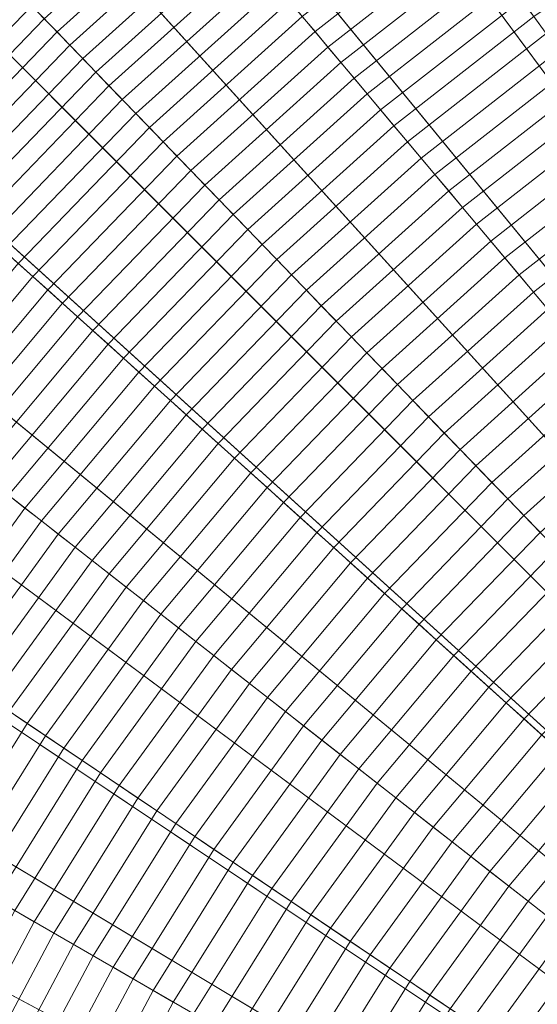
# Model space of a CAD drawing. Header units: centimetres. Extents: x -21.9 to 23.1, y -23 to 22.
# Tile 128 of 192: x -10.9 to -8, y 5.6 to 11.3. Entities that reach past the tile are written whole.
import ezdxf

# ---------------------------------------------------------------- set-up
doc = ezdxf.new("R2010")
doc.units = ezdxf.units.CM
doc.header["$LTSCALE"] = 2.54
doc.layers.add('Lucido design-1', color=7, linetype='Continuous')

# ---------------------------------------------------------------- blocks, each defined once
blk = doc.blocks.new('Gruppo-2-1')
at = {"color": 5, "linetype": 'Continuous', "lineweight": 9}
for points in [[(-2.8374, 8.8869, -949.2271), (-3.4846, 8.6255, -949.2271), (-8.4073, 19.6821, -949.2271), (-6.9769, 20.26, -949.2271)], [(-7.8704, 19.8978, -949.2271), (-8.8616, 19.4585, -949.2271), (-3.6786, 8.4998, -949.2271), (-3.2313, 8.698, -949.2271)], [(-3.4846, 8.6255, -949.2271), (-4.112, 8.3195, -949.2271), (-9.794, 19.0058, -949.2271), (-8.4073, 19.6821, -949.2271)], [(-3.2313, 8.698, -1010.9271), (-3.6786, 8.4998, -1010.9271), (-8.6911, 19.098, -1010.9271), (-7.7178, 19.5293, -1010.9271)], [(-8.8616, 19.4585, -949.2271), (-9.8302, 18.9714, -949.2271), (-4.1156, 8.28, -949.2271), (-3.6786, 8.4998, -949.2271)], [(-3.6786, 8.4998, -1010.9271), (-4.1156, 8.28, -1010.9271), (-9.6422, 18.6196, -1010.9271), (-8.6911, 19.098, -1010.9271)], [(-4.112, 8.3195, -949.2271), (-4.7164, 7.9705, -949.2271), (-11.13, 18.2344, -949.2271), (-9.794, 19.0058, -949.2271)], [(-9.8302, 18.9714, -949.2271), (-10.7737, 18.4371, -949.2271), (-4.5413, 8.039, -949.2271), (-4.1156, 8.28, -949.2271)], [(-4.1156, 8.28, -1010.9271), (-4.5413, 8.039, -1010.9271), (-10.5687, 18.095, -1010.9271), (-9.6422, 18.6196, -1010.9271)], [(-10.7737, 18.4371, -949.2271), (-11.6895, 17.8567, -949.2271), (-4.9545, 7.7771, -949.2271), (-4.5413, 8.039, -949.2271)], [(-4.7164, 7.9705, -949.2271), (-5.2951, 7.5802, -949.2271), (-12.409, 17.3717, -949.2271), (-11.13, 18.2344, -949.2271)], [(-4.5413, 8.039, -1010.9271), (-4.9545, 7.7771, -1010.9271), (-11.4679, 17.5251, -1010.9271), (-10.5687, 18.095, -1010.9271)], [(-11.6895, 17.8567, -949.2271), (-12.5758, 17.2322, -949.2271), (-5.3544, 7.4953, -949.2271), (-4.9545, 7.7771, -949.2271)], [(-4.9545, 7.7771, -1010.9271), (-5.3544, 7.4953, -1010.9271), (-12.3382, 16.9119, -1010.9271), (-11.4679, 17.5251, -1010.9271)], [(-5.2951, 7.5802, -949.2271), (-5.8451, 7.1504, -949.2271), (-13.6248, 16.4219, -949.2271), (-12.409, 17.3717, -949.2271)], [(-12.5758, 17.2322, -949.2271), (-13.4305, 16.5652, -949.2271), (-5.74, 7.1944, -949.2271), (-5.3544, 7.4953, -949.2271)], [(-5.3544, 7.4953, -1010.9271), (-5.74, 7.1944, -1010.9271), (-13.1775, 16.257, -1010.9271), (-12.3382, 16.9119, -1010.9271)], [(-13.4305, 16.5652, -949.2271), (-14.2517, 15.8573, -949.2271), (-6.1105, 6.8749, -949.2271), (-5.74, 7.1944, -949.2271)], [(-5.8451, 7.1504, -949.2271), (-6.3638, 6.6834, -949.2271), (-14.7713, 15.3895, -949.2271), (-13.6248, 16.4219, -949.2271)], [(-5.74, 7.1944, -1010.9271), (-6.1105, 6.8749, -1010.9271), (-13.9838, 15.5618, -1010.9271), (-13.1775, 16.257, -1010.9271)], [(-14.2517, 15.8573, -949.2271), (-15.0373, 15.11, -949.2271), (-6.465, 6.5378, -949.2271), (-6.1105, 6.8749, -949.2271)], [(-6.1105, 6.8749, -1010.9271), (-6.465, 6.5378, -1010.9271), (-14.7553, 14.828, -1010.9271), (-13.9838, 15.5618, -1010.9271)], [(-6.3638, 6.6834, -949.2271), (-6.8487, 6.1813, -949.2271), (-15.8429, 14.2798, -949.2271), (-14.7713, 15.3895, -949.2271)], [(-15.0373, 15.11, -949.2271), (-15.7845, 14.3244, -949.2271), (-6.8022, 6.1833, -949.2271), (-6.465, 6.5378, -949.2271)], [(-6.465, 6.5378, -1010.9271), (-6.8022, 6.1833, -1010.9271), (-15.489, 14.0566, -1010.9271), (-14.7553, 14.828, -1010.9271)], [(-15.7845, 14.3244, -949.2271), (-16.4925, 13.5033, -949.2271), (-7.1216, 5.8128, -949.2271), (-6.8022, 6.1833, -949.2271)], [(-6.8487, 6.1813, -949.2271), (-7.2973, 5.6466, -949.2271), (-16.8346, 13.098, -949.2271), (-15.8429, 14.2798, -949.2271)], [(-6.8022, 6.1833, -1010.9271), (-7.1216, 5.8128, -1010.9271), (-16.1842, 13.2503, -1010.9271), (-15.489, 14.0566, -1010.9271)], [(-16.4925, 13.5033, -949.2271), (-17.1595, 12.6485, -949.2271), (-7.4226, 5.4271, -949.2271), (-7.1216, 5.8128, -949.2271)], [(-7.1216, 5.8128, -1010.9271), (-7.4226, 5.4271, -1010.9271), (-16.8391, 12.411, -1010.9271), (-16.1842, 13.2503, -1010.9271)], [(-7.2973, 5.6466, -949.2271), (-7.7076, 5.0819, -949.2271), (-17.7414, 11.8498, -949.2271), (-16.8346, 13.098, -949.2271)], [(-17.1595, 12.6485, -949.2271), (-17.7839, 11.7622, -949.2271), (-7.7043, 5.0272, -949.2271), (-7.4226, 5.4271, -949.2271)], [(-7.4226, 5.4271, -1010.9271), (-7.7043, 5.0272, -1010.9271), (-17.4523, 11.5407, -1010.9271), (-16.8391, 12.411, -1010.9271)], [(-9.9414, 12.0322, -932.2283), (-10.7907, 11.2675, -932.2283), (-10.718, 11.1923, -932.3287), (-9.8742, 11.9521, -932.3287)], [(-9.8742, 11.9521, -932.3287), (-10.718, 11.1923, -932.3287), (-10.6446, 11.1163, -932.428), (-9.8062, 11.8711, -932.428)], [(-8.4648, 11.9429, -933.0893), (-9.3114, 11.2814, -933.0893), (-9.2381, 11.194, -933.1788), (-8.3977, 11.8506, -933.1788)], [(-9.8062, 11.8711, -932.428), (-10.6446, 11.1163, -932.428), (-10.5704, 11.0394, -932.5261), (-9.7376, 11.7893, -932.5261)], [(-7.7076, 5.0819, -949.2271), (-8.0775, 4.49, -949.2271), (-18.559, 10.5415, -949.2271), (-17.7414, 11.8498, -949.2271)], [(-8.3977, 11.8506, -933.1788), (-9.2381, 11.194, -933.1788), (-9.1641, 11.1059, -933.2671), (-8.3301, 11.7575, -933.2671)], [(-7.1402, 11.8494, -933.689), (-7.9836, 11.2805, -933.689), (-7.9126, 11.1829, -933.7694), (-7.0763, 11.747, -933.7694)], [(-17.7839, 11.7622, -949.2271), (-18.3644, 10.8465, -949.2271), (-7.9662, 4.614, -949.2271), (-7.7043, 5.0272, -949.2271)], [(-9.7376, 11.7893, -932.5261), (-10.5704, 11.0394, -932.5261), (-10.4955, 10.9618, -932.623), (-9.6682, 11.7067, -932.623)], [(-8.3301, 11.7575, -933.2671), (-9.1641, 11.1059, -933.2671), (-9.0895, 11.017, -933.3541), (-8.2619, 11.6636, -933.3541)], [(-9.6682, 11.7067, -932.623), (-10.4955, 10.9618, -932.623), (-10.4198, 10.8835, -932.7187), (-9.5982, 11.6232, -932.7187)], [(-8.2619, 11.6636, -933.3541), (-9.0895, 11.017, -933.3541), (-9.0143, 10.9274, -933.4398), (-8.1931, 11.569, -933.4398)], [(-9.5982, 11.6232, -932.7187), (-10.4198, 10.8835, -932.7187), (-10.3434, 10.8043, -932.8132), (-9.5275, 11.5389, -932.8132)], [(-7.7043, 5.0272, -1010.9271), (-7.9662, 4.614, -1010.9271), (-18.0223, 10.6414, -1010.9271), (-17.4523, 11.5407, -1010.9271)], [(-9.5275, 11.5389, -932.8132), (-10.3434, 10.8043, -932.8132), (-10.2662, 10.7245, -932.9065), (-9.4561, 11.4539, -932.9065)], [(-8.1931, 11.569, -933.4398), (-9.0143, 10.9274, -933.4398), (-8.9385, 10.8371, -933.5242), (-8.1238, 11.4736, -933.5242)], [(-8.1238, 11.4736, -933.5242), (-8.9385, 10.8371, -933.5242), (-8.8621, 10.746, -933.6073), (-8.054, 11.3774, -933.6073)], [(-10.9336, 11.4155, -932.0238), (-11.7374, 10.5831, -932.0238), (-11.6613, 10.5146, -932.1265), (-10.8625, 11.3419, -932.1265)], [(-9.4561, 11.4539, -932.9065), (-10.2662, 10.7245, -932.9065), (-10.1884, 10.6439, -932.9985), (-9.3841, 11.368, -932.9985)], [(-9.3841, 11.368, -932.9985), (-10.1884, 10.6439, -932.9985), (-10.1098, 10.5625, -933.0893), (-9.3114, 11.2814, -933.0893)], [(-8.054, 11.3774, -933.6073), (-8.8621, 10.746, -933.6073), (-8.7852, 10.6543, -933.689), (-7.9836, 11.2805, -933.689)], [(-10.8625, 11.3419, -932.1265), (-11.6613, 10.5146, -932.1265), (-11.5845, 10.4455, -932.2283), (-10.7907, 11.2675, -932.2283)], [(-10.7907, 11.2675, -932.2283), (-11.5845, 10.4455, -932.2283), (-11.5068, 10.3755, -932.3287), (-10.718, 11.1923, -932.3287)], [(-9.3114, 11.2814, -933.0893), (-10.1098, 10.5625, -933.0893), (-10.0306, 10.4805, -933.1788), (-9.2381, 11.194, -933.1788)], [(-7.9836, 11.2805, -933.689), (-8.7852, 10.6543, -933.689), (-8.7076, 10.5618, -933.7694), (-7.9126, 11.1829, -933.7694)], [(-10.718, 11.1923, -932.3287), (-11.5068, 10.3755, -932.3287), (-11.4282, 10.3048, -932.428), (-10.6446, 11.1163, -932.428)], [(-9.2381, 11.194, -933.1788), (-10.0306, 10.4805, -933.1788), (-9.9507, 10.3977, -933.2671), (-9.1641, 11.1059, -933.2671)], [(-7.9126, 11.1829, -933.7694), (-8.7076, 10.5618, -933.7694), (-8.6295, 10.4687, -933.8485), (-7.8412, 11.0846, -933.8485)], [(-10.6446, 11.1163, -932.428), (-11.4282, 10.3048, -932.428), (-11.3489, 10.2333, -932.5261), (-10.5704, 11.0394, -932.5261)], [(-9.1641, 11.1059, -933.2671), (-9.9507, 10.3977, -933.2671), (-9.8701, 10.3142, -933.3541), (-9.0895, 11.017, -933.3541)], [(-7.8412, 11.0846, -933.8485), (-8.6295, 10.4687, -933.8485), (-8.5508, 10.3749, -933.9263), (-7.7692, 10.9855, -933.9263)], [(-10.5704, 11.0394, -932.5261), (-11.3489, 10.2333, -932.5261), (-11.2687, 10.1611, -932.623), (-10.4955, 10.9618, -932.623)], [(-9.0895, 11.017, -933.3541), (-9.8701, 10.3142, -933.3541), (-9.7888, 10.2301, -933.4398), (-9.0143, 10.9274, -933.4398)], [(-10.4955, 10.9618, -932.623), (-11.2687, 10.1611, -932.623), (-11.1877, 10.0882, -932.7187), (-10.4198, 10.8835, -932.7187)], [(-7.7692, 10.9855, -933.9263), (-8.5508, 10.3749, -933.9263), (-8.4715, 10.2805, -934.0026), (-7.6968, 10.8858, -934.0026)], [(-9.0143, 10.9274, -933.4398), (-9.7888, 10.2301, -933.4398), (-9.7069, 10.1452, -933.5242), (-8.9385, 10.8371, -933.5242)], [(-18.3644, 10.8465, -949.2271), (-18.8986, 9.903, -949.2271), (-8.2072, 4.1884, -949.2271), (-7.9662, 4.614, -949.2271)], [(-10.4198, 10.8835, -932.7187), (-11.1877, 10.0882, -932.7187), (-11.106, 10.0146, -932.8132), (-10.3434, 10.8043, -932.8132)], [(-7.6968, 10.8858, -934.0026), (-8.4715, 10.2805, -934.0026), (-8.3918, 10.1854, -934.0776), (-7.6238, 10.7854, -934.0776)], [(-10.3434, 10.8043, -932.8132), (-11.106, 10.0146, -932.8132), (-11.0235, 9.9403, -932.9065), (-10.2662, 10.7245, -932.9065)], [(-8.9385, 10.8371, -933.5242), (-9.7069, 10.1452, -933.5242), (-9.6243, 10.0597, -933.6073), (-8.8621, 10.746, -933.6073)], [(-7.6238, 10.7854, -934.0776), (-8.3918, 10.1854, -934.0776), (-8.3114, 10.0897, -934.1512), (-7.5504, 10.6843, -934.1512)], [(-8.8621, 10.746, -933.6073), (-9.6243, 10.0597, -933.6073), (-9.5411, 9.9736, -933.689), (-8.7852, 10.6543, -933.689)], [(-10.2662, 10.7245, -932.9065), (-11.0235, 9.9403, -932.9065), (-10.9402, 9.8653, -932.9985), (-10.1884, 10.6439, -932.9985)], [(-7.5504, 10.6843, -934.1512), (-8.3114, 10.0897, -934.1512), (-8.2306, 9.9934, -934.2235), (-7.4765, 10.5826, -934.2235)], [(-7.9662, 4.614, -1010.9271), (-8.2072, 4.1884, -1010.9271), (-18.5469, 9.715, -1010.9271), (-18.0223, 10.6414, -1010.9271)], [(-10.1884, 10.6439, -932.9985), (-10.9402, 9.8653, -932.9985), (-10.8562, 9.7897, -933.0893), (-10.1098, 10.5625, -933.0893)], [(-8.7852, 10.6543, -933.689), (-9.5411, 9.9736, -933.689), (-9.4573, 9.8868, -933.7694), (-8.7076, 10.5618, -933.7694)], [(-10.1098, 10.5625, -933.0893), (-10.8562, 9.7897, -933.0893), (-10.7714, 9.7133, -933.1788), (-10.0306, 10.4805, -933.1788)], [(-8.7076, 10.5618, -933.7694), (-9.4573, 9.8868, -933.7694), (-9.3729, 9.7993, -933.8485), (-8.6295, 10.4687, -933.8485)], [(-7.4765, 10.5826, -934.2235), (-8.2306, 9.9934, -934.2235), (-8.1493, 9.8964, -934.2943), (-7.4021, 10.4802, -934.2943)], [(-8.0775, 4.49, -949.2271), (-8.4052, 3.8737, -949.2271), (-19.2833, 9.1793, -949.2271), (-18.559, 10.5415, -949.2271)], [(-10.0306, 10.4805, -933.1788), (-10.7714, 9.7133, -933.1788), (-10.6859, 9.6363, -933.2671), (-9.9507, 10.3977, -933.2671)], [(-8.6295, 10.4687, -933.8485), (-9.3729, 9.7993, -933.8485), (-9.2878, 9.7113, -933.9263), (-8.5508, 10.3749, -933.9263)], [(-7.4021, 10.4802, -934.2943), (-8.1493, 9.8964, -934.2943), (-8.0674, 9.7989, -934.3637), (-7.3273, 10.3772, -934.3637)], [(-9.9507, 10.3977, -933.2671), (-10.6859, 9.6363, -933.2671), (-10.5997, 9.5587, -933.3541), (-9.8701, 10.3142, -933.3541)], [(-8.5508, 10.3749, -933.9263), (-9.2878, 9.7113, -933.9263), (-9.2022, 9.6226, -934.0026), (-8.4715, 10.2805, -934.0026)], [(-7.3273, 10.3772, -934.3637), (-8.0674, 9.7989, -934.3637), (-7.9851, 9.7008, -934.4318), (-7.252, 10.2736, -934.4318)], [(-9.8701, 10.3142, -933.3541), (-10.5997, 9.5587, -933.3541), (-10.5127, 9.4804, -933.4398), (-9.7888, 10.2301, -933.4398)], [(-8.4715, 10.2805, -934.0026), (-9.2022, 9.6226, -934.0026), (-9.116, 9.5333, -934.0776), (-8.3918, 10.1854, -934.0776)], [(-9.7888, 10.2301, -933.4398), (-10.5127, 9.4804, -933.4398), (-10.4251, 9.4015, -933.5242), (-9.7069, 10.1452, -933.5242)], [(-7.252, 10.2736, -934.4318), (-7.9851, 9.7008, -934.4318), (-7.9023, 9.6021, -934.4984), (-7.1763, 10.1694, -934.4984)], [(-8.3918, 10.1854, -934.0776), (-9.116, 9.5333, -934.0776), (-9.0292, 9.4435, -934.1512), (-8.3114, 10.0897, -934.1512)], [(-9.7069, 10.1452, -933.5242), (-10.4251, 9.4015, -933.5242), (-10.3368, 9.322, -933.6073), (-9.6243, 10.0597, -933.6073)], [(-9.6243, 10.0597, -933.6073), (-10.3368, 9.322, -933.6073), (-10.2478, 9.2418, -933.689), (-9.5411, 9.9736, -933.689)], [(-8.3114, 10.0897, -934.1512), (-9.0292, 9.4435, -934.1512), (-8.9418, 9.353, -934.2235), (-8.2306, 9.9934, -934.2235)], [(-8.2306, 9.9934, -934.2235), (-8.9418, 9.353, -934.2235), (-8.8539, 9.262, -934.2943), (-8.1493, 9.8964, -934.2943)], [(-9.5411, 9.9736, -933.689), (-10.2478, 9.2418, -933.689), (-10.1581, 9.1611, -933.7694), (-9.4573, 9.8868, -933.7694)], [(-18.8986, 9.903, -949.2271), (-19.3858, 8.9344, -949.2271), (-8.4271, 3.7513, -949.2271), (-8.2072, 4.1884, -949.2271)], [(-9.4573, 9.8868, -933.7694), (-10.1581, 9.1611, -933.7694), (-10.0677, 9.0798, -933.8485), (-9.3729, 9.7993, -933.8485)], [(-8.1493, 9.8964, -934.2943), (-8.8539, 9.262, -934.2943), (-8.7655, 9.1704, -934.3637), (-8.0674, 9.7989, -934.3637)], [(-10.9402, 9.8653, -932.9985), (-11.6359, 9.0363, -932.9985), (-11.5468, 8.9666, -933.0893), (-10.8562, 9.7897, -933.0893)], [(-10.8562, 9.7897, -933.0893), (-11.5468, 8.9666, -933.0893), (-11.4569, 8.8964, -933.1788), (-10.7714, 9.7133, -933.1788)], [(-9.3729, 9.7993, -933.8485), (-10.0677, 9.0798, -933.8485), (-9.9768, 8.9978, -933.9263), (-9.2878, 9.7113, -933.9263)], [(-8.0674, 9.7989, -934.3637), (-8.7655, 9.1704, -934.3637), (-8.6765, 9.0783, -934.4318), (-7.9851, 9.7008, -934.4318)], [(-8.2072, 4.1884, -1010.9271), (-8.4271, 3.7513, -1010.9271), (-19.0252, 8.7639, -1010.9271), (-18.5469, 9.715, -1010.9271)], [(-10.7714, 9.7133, -933.1788), (-11.4569, 8.8964, -933.1788), (-11.3662, 8.8256, -933.2671), (-10.6859, 9.6363, -933.2671)], [(-9.2878, 9.7113, -933.9263), (-9.9768, 8.9978, -933.9263), (-9.8852, 8.9154, -934.0026), (-9.2022, 9.6226, -934.0026)], [(-7.9851, 9.7008, -934.4318), (-8.6765, 9.0783, -934.4318), (-8.587, 8.9856, -934.4984), (-7.9023, 9.6021, -934.4984)], [(-10.6859, 9.6363, -933.2671), (-11.3662, 8.8256, -933.2671), (-11.2748, 8.7541, -933.3541), (-10.5997, 9.5587, -933.3541)], [(-9.2022, 9.6226, -934.0026), (-9.8852, 8.9154, -934.0026), (-9.7929, 8.8323, -934.0776), (-9.116, 9.5333, -934.0776)], [(-7.9023, 9.6021, -934.4984), (-8.587, 8.9856, -934.4984), (-8.497, 8.8924, -934.5635), (-7.819, 9.5029, -934.5635)], [(-10.5997, 9.5587, -933.3541), (-11.2748, 8.7541, -933.3541), (-11.1826, 8.6821, -933.4398), (-10.5127, 9.4804, -933.4398)], [(-9.116, 9.5333, -934.0776), (-9.7929, 8.8323, -934.0776), (-9.7001, 8.7487, -934.1512), (-9.0292, 9.4435, -934.1512)], [(-7.819, 9.5029, -934.5635), (-8.497, 8.8924, -934.5635), (-8.4066, 8.7987, -934.6272), (-7.7353, 9.4031, -934.6272)], [(-10.5127, 9.4804, -933.4398), (-11.1826, 8.6821, -933.4398), (-11.0897, 8.6095, -933.5242), (-10.4251, 9.4015, -933.5242)], [(-9.0292, 9.4435, -934.1512), (-9.7001, 8.7487, -934.1512), (-9.6066, 8.6646, -934.2235), (-8.9418, 9.353, -934.2235)], [(-10.4251, 9.4015, -933.5242), (-11.0897, 8.6095, -933.5242), (-10.996, 8.5363, -933.6073), (-10.3368, 9.322, -933.6073)], [(-7.7353, 9.4031, -934.6272), (-8.4066, 8.7987, -934.6272), (-8.3156, 8.7045, -934.6895), (-7.6511, 9.3028, -934.6895)], [(-10.3368, 9.322, -933.6073), (-10.996, 8.5363, -933.6073), (-10.9016, 8.4626, -933.689), (-10.2478, 9.2418, -933.689)], [(-8.9418, 9.353, -934.2235), (-9.6066, 8.6646, -934.2235), (-9.5126, 8.5799, -934.2943), (-8.8539, 9.262, -934.2943)], [(-8.8539, 9.262, -934.2943), (-9.5126, 8.5799, -934.2943), (-9.418, 8.4947, -934.3637), (-8.7655, 9.1704, -934.3637)], [(-7.6511, 9.3028, -934.6895), (-8.3156, 8.7045, -934.6895), (-8.2241, 8.6098, -934.7503), (-7.5665, 9.2019, -934.7503)], [(-10.2478, 9.2418, -933.689), (-10.9016, 8.4626, -933.689), (-10.8065, 8.3883, -933.7694), (-10.1581, 9.1611, -933.7694)], [(-8.4052, 3.8737, -949.2271), (-8.6891, 3.2361, -949.2271), (-19.9108, 7.7699, -949.2271), (-19.2833, 9.1793, -949.2271)], [(-10.1581, 9.1611, -933.7694), (-10.8065, 8.3883, -933.7694), (-10.7108, 8.3135, -933.8485), (-10.0677, 9.0798, -933.8485)], [(-8.7655, 9.1704, -934.3637), (-9.418, 8.4947, -934.3637), (-9.3228, 8.409, -934.4318), (-8.6765, 9.0783, -934.4318)], [(-7.5665, 9.2019, -934.7503), (-8.2241, 8.6098, -934.7503), (-8.1322, 8.5146, -934.8097), (-7.4815, 9.1006, -934.8097)], [(-7.4815, 9.1006, -934.8097), (-8.1322, 8.5146, -934.8097), (-8.0399, 8.419, -934.8676), (-7.396, 8.9987, -934.8676)], [(-10.0677, 9.0798, -933.8485), (-10.7108, 8.3135, -933.8485), (-10.6143, 8.2381, -933.9263), (-9.9768, 8.9978, -933.9263)], [(-8.6765, 9.0783, -934.4318), (-9.3228, 8.409, -934.4318), (-9.2271, 8.3228, -934.4984), (-8.587, 8.9856, -934.4984)], [(-9.9768, 8.9978, -933.9263), (-10.6143, 8.2381, -933.9263), (-10.5171, 8.1622, -934.0026), (-9.8852, 8.9154, -934.0026)], [(-8.587, 8.9856, -934.4984), (-9.2271, 8.3228, -934.4984), (-9.1308, 8.2361, -934.5635), (-8.497, 8.8924, -934.5635)], [(-7.396, 8.9987, -934.8676), (-8.0399, 8.419, -934.8676), (-7.9471, 8.3229, -934.924), (-7.3101, 8.8964, -934.924)], [(-19.3858, 8.9344, -949.2271), (-19.825, 7.9432, -949.2271), (-8.6252, 3.3041, -949.2271), (-8.4271, 3.7513, -949.2271)], [(-9.8852, 8.9154, -934.0026), (-10.5171, 8.1622, -934.0026), (-10.4193, 8.0858, -934.0776), (-9.7929, 8.8323, -934.0776)], [(-8.497, 8.8924, -934.5635), (-9.1308, 8.2361, -934.5635), (-9.034, 8.149, -934.6272), (-8.4066, 8.7987, -934.6272)], [(-9.7929, 8.8323, -934.0776), (-10.4193, 8.0858, -934.0776), (-10.3209, 8.0089, -934.1512), (-9.7001, 8.7487, -934.1512)], [(-8.4271, 3.7513, -1010.9271), (-8.6252, 3.3041, -1010.9271), (-19.4566, 7.7906, -1010.9271), (-19.0252, 8.7639, -1010.9271)], [(-8.4066, 8.7987, -934.6272), (-9.034, 8.149, -934.6272), (-8.9367, 8.0613, -934.6895), (-8.3156, 8.7045, -934.6895)], [(-9.7001, 8.7487, -934.1512), (-10.3209, 8.0089, -934.1512), (-10.2218, 7.9314, -934.2235), (-9.6066, 8.6646, -934.2235)], [(-8.3156, 8.7045, -934.6895), (-8.9367, 8.0613, -934.6895), (-8.8388, 7.9732, -934.7503), (-8.2241, 8.6098, -934.7503)], [(-9.6066, 8.6646, -934.2235), (-10.2218, 7.9314, -934.2235), (-10.1221, 7.8535, -934.2943), (-9.5126, 8.5799, -934.2943)], [(-8.2241, 8.6098, -934.7503), (-8.8388, 7.9732, -934.7503), (-8.7405, 7.8847, -934.8097), (-8.1322, 8.5146, -934.8097)], [(-10.996, 8.5363, -933.6073), (-11.5988, 7.7066, -933.6073), (-11.4995, 7.6396, -933.689), (-10.9016, 8.4626, -933.689)], [(-9.5126, 8.5799, -934.2943), (-10.1221, 7.8535, -934.2943), (-10.0218, 7.7752, -934.3637), (-9.418, 8.4947, -934.3637)], [(-9.418, 8.4947, -934.3637), (-10.0218, 7.7752, -934.3637), (-9.9208, 7.6963, -934.4318), (-9.3228, 8.409, -934.4318)], [(-8.1322, 8.5146, -934.8097), (-8.7405, 7.8847, -934.8097), (-8.6417, 7.7957, -934.8676), (-8.0399, 8.419, -934.8676)], [(-10.9016, 8.4626, -933.689), (-11.4995, 7.6396, -933.689), (-11.3995, 7.5721, -933.7694), (-10.8065, 8.3883, -933.7694)], [(-8.0399, 8.419, -934.8676), (-8.6417, 7.7957, -934.8676), (-8.5424, 7.7064, -934.924), (-7.9471, 8.3229, -934.924)], [(-10.8065, 8.3883, -933.7694), (-11.3995, 7.5721, -933.7694), (-11.2987, 7.5042, -933.8485), (-10.7108, 8.3135, -933.8485)], [(-9.3228, 8.409, -934.4318), (-9.9208, 7.6963, -934.4318), (-9.8193, 7.617, -934.4984), (-9.2271, 8.3228, -934.4984)], [(-10.7108, 8.3135, -933.8485), (-11.2987, 7.5042, -933.8485), (-11.1972, 7.4357, -933.9263), (-10.6143, 8.2381, -933.9263)], [(-9.2271, 8.3228, -934.4984), (-9.8193, 7.617, -934.4984), (-9.7172, 7.5372, -934.5635), (-9.1308, 8.2361, -934.5635)], [(-7.9471, 8.3229, -934.924), (-8.5424, 7.7064, -934.924), (-8.4427, 7.6166, -934.9789), (-7.8538, 8.2263, -934.9789)], [(-10.6143, 8.2381, -933.9263), (-11.1972, 7.4357, -933.9263), (-11.095, 7.3668, -934.0026), (-10.5171, 8.1622, -934.0026)], [(-9.1308, 8.2361, -934.5635), (-9.7172, 7.5372, -934.5635), (-9.6146, 7.457, -934.6272), (-9.034, 8.149, -934.6272)], [(-7.8538, 8.2263, -934.9789), (-8.4427, 7.6166, -934.9789), (-8.3425, 7.5263, -935.0324), (-7.7602, 8.1294, -935.0324)], [(-10.5171, 8.1622, -934.0026), (-11.095, 7.3668, -934.0026), (-10.9922, 7.2974, -934.0776), (-10.4193, 8.0858, -934.0776)], [(-9.034, 8.149, -934.6272), (-9.6146, 7.457, -934.6272), (-9.5114, 7.3764, -934.6895), (-8.9367, 8.0613, -934.6895)], [(-10.4193, 8.0858, -934.0776), (-10.9922, 7.2974, -934.0776), (-10.8886, 7.2275, -934.1512), (-10.3209, 8.0089, -934.1512)], [(-7.7602, 8.1294, -935.0324), (-8.3425, 7.5263, -935.0324), (-8.2419, 7.4358, -935.0843), (-7.6661, 8.032, -935.0843)], [(-8.9367, 8.0613, -934.6895), (-9.5114, 7.3764, -934.6895), (-9.4077, 7.2954, -934.7503), (-8.8388, 7.9732, -934.7503)], [(-7.6661, 8.032, -935.0843), (-8.2419, 7.4358, -935.0843), (-8.1409, 7.3448, -935.1347), (-7.5717, 7.9342, -935.1347)], [(-10.3209, 8.0089, -934.1512), (-10.8886, 7.2275, -934.1512), (-10.7843, 7.1572, -934.2235), (-10.2218, 7.9314, -934.2235)], [(-8.8388, 7.9732, -934.7503), (-9.4077, 7.2954, -934.7503), (-9.3034, 7.2139, -934.8097), (-8.7405, 7.8847, -934.8097)], [(-19.825, 7.9432, -949.2271), (-20.2153, 6.9317, -949.2271), (-8.8014, 2.8477, -949.2271), (-8.6252, 3.3041, -949.2271)], [(-10.2218, 7.9314, -934.2235), (-10.7843, 7.1572, -934.2235), (-10.6794, 7.0864, -934.2943), (-10.1221, 7.8535, -934.2943)], [(-7.5717, 7.9342, -935.1347), (-8.1409, 7.3448, -935.1347), (-8.0394, 7.2534, -935.1837), (-7.4769, 7.836, -935.1837)], [(-10.1221, 7.8535, -934.2943), (-10.6794, 7.0864, -934.2943), (-10.5739, 7.0152, -934.3637), (-10.0218, 7.7752, -934.3637)], [(-8.7405, 7.8847, -934.8097), (-9.3034, 7.2139, -934.8097), (-9.1986, 7.1321, -934.8676), (-8.6417, 7.7957, -934.8676)], [(-8.6417, 7.7957, -934.8676), (-9.1986, 7.1321, -934.8676), (-9.0933, 7.0498, -934.924), (-8.5424, 7.7064, -934.924)], [(-7.4769, 7.836, -935.1837), (-8.0394, 7.2534, -935.1837), (-7.9376, 7.1617, -935.2311), (-7.3817, 7.7374, -935.2311)], [(-8.6891, 3.2361, -949.2271), (-8.9278, 2.5802, -949.2271), (-20.4384, 6.3202, -949.2271), (-19.9108, 7.7699, -949.2271)], [(-8.6252, 3.3041, -1010.9271), (-8.8014, 2.8477, -1010.9271), (-19.8398, 6.7973, -1010.9271), (-19.4566, 7.7906, -1010.9271)], [(-10.0218, 7.7752, -934.3637), (-10.5739, 7.0152, -934.3637), (-10.4677, 6.9436, -934.4318), (-9.9208, 7.6963, -934.4318)], [(-9.9208, 7.6963, -934.4318), (-10.4677, 6.9436, -934.4318), (-10.3609, 6.8716, -934.4984), (-9.8193, 7.617, -934.4984)], [(-8.5424, 7.7064, -934.924), (-9.0933, 7.0498, -934.924), (-8.9876, 6.9672, -934.9789), (-8.4427, 7.6166, -934.9789)], [(-9.8193, 7.617, -934.4984), (-10.3609, 6.8716, -934.4984), (-10.2535, 6.7991, -934.5635), (-9.7172, 7.5372, -934.5635)], [(-8.4427, 7.6166, -934.9789), (-8.9876, 6.9672, -934.9789), (-8.8814, 6.8842, -935.0324), (-8.3425, 7.5263, -935.0324)], [(-9.7172, 7.5372, -934.5635), (-10.2535, 6.7991, -934.5635), (-10.1455, 6.7263, -934.6272), (-9.6146, 7.457, -934.6272)], [(-8.3425, 7.5263, -935.0324), (-8.8814, 6.8842, -935.0324), (-8.7747, 6.8008, -935.0843), (-8.2419, 7.4358, -935.0843)], [(-9.6146, 7.457, -934.6272), (-10.1455, 6.7263, -934.6272), (-10.0369, 6.6531, -934.6895), (-9.5114, 7.3764, -934.6895)], [(-8.2419, 7.4358, -935.0843), (-8.7747, 6.8008, -935.0843), (-8.6675, 6.7171, -935.1347), (-8.1409, 7.3448, -935.1347)], [(-9.5114, 7.3764, -934.6895), (-10.0369, 6.6531, -934.6895), (-9.9278, 6.5795, -934.7503), (-9.4077, 7.2954, -934.7503)], [(-8.1409, 7.3448, -935.1347), (-8.6675, 6.7171, -935.1347), (-8.56, 6.6331, -935.1837), (-8.0394, 7.2534, -935.1837)], [(-10.9922, 7.2974, -934.0776), (-11.5086, 6.4709, -934.0776), (-11.4004, 6.4085, -934.1512), (-10.8886, 7.2275, -934.1512)], [(-9.4077, 7.2954, -934.7503), (-9.9278, 6.5795, -934.7503), (-9.8181, 6.5055, -934.8097), (-9.3034, 7.2139, -934.8097)], [(-10.8886, 7.2275, -934.1512), (-11.4004, 6.4085, -934.1512), (-11.2915, 6.3456, -934.2235), (-10.7843, 7.1572, -934.2235)], [(-8.0394, 7.2534, -935.1837), (-8.56, 6.6331, -935.1837), (-8.452, 6.5487, -935.2311), (-7.9376, 7.1617, -935.2311)], [(-9.3034, 7.2139, -934.8097), (-9.8181, 6.5055, -934.8097), (-9.7079, 6.4311, -934.8676), (-9.1986, 7.1321, -934.8676)], [(-10.7843, 7.1572, -934.2235), (-11.2915, 6.3456, -934.2235), (-11.1819, 6.2823, -934.2943), (-10.6794, 7.0864, -934.2943)], [(-9.1986, 7.1321, -934.8676), (-9.7079, 6.4311, -934.8676), (-9.5971, 6.3564, -934.924), (-9.0933, 7.0498, -934.924)], [(-7.9376, 7.1617, -935.2311), (-8.452, 6.5487, -935.2311), (-8.3436, 6.464, -935.277), (-7.8353, 7.0697, -935.277)], [(-10.6794, 7.0864, -934.2943), (-11.1819, 6.2823, -934.2943), (-11.0716, 6.2187, -934.3637), (-10.5739, 7.0152, -934.3637)], [(-7.8353, 7.0697, -935.277), (-8.3436, 6.464, -935.277), (-8.2348, 6.379, -935.3213), (-7.7327, 6.9773, -935.3213)], [(-10.5739, 7.0152, -934.3637), (-11.0716, 6.2187, -934.3637), (-10.9607, 6.1546, -934.4318), (-10.4677, 6.9436, -934.4318)], [(-9.0933, 7.0498, -934.924), (-9.5971, 6.3564, -934.924), (-9.4859, 6.2814, -934.9789), (-8.9876, 6.9672, -934.9789)], [(-8.9876, 6.9672, -934.9789), (-9.4859, 6.2814, -934.9789), (-9.3741, 6.206, -935.0324), (-8.8814, 6.8842, -935.0324)], [(-7.7327, 6.9773, -935.3213), (-8.2348, 6.379, -935.3213), (-8.1256, 6.2937, -935.3642), (-7.6298, 6.8846, -935.3642)], [(-20.2153, 6.9317, -949.2271), (-20.5558, 5.9023, -949.2271), (-8.955, 2.3832, -949.2271), (-8.8014, 2.8477, -949.2271)], [(-10.4677, 6.9436, -934.4318), (-10.9607, 6.1546, -934.4318), (-10.8492, 6.0902, -934.4984), (-10.3609, 6.8716, -934.4984)], [(-10.3609, 6.8716, -934.4984), (-10.8492, 6.0902, -934.4984), (-10.737, 6.0254, -934.5635), (-10.2535, 6.7991, -934.5635)], [(-8.8814, 6.8842, -935.0324), (-9.3741, 6.206, -935.0324), (-9.2618, 6.1303, -935.0843), (-8.7747, 6.8008, -935.0843)], [(-7.6298, 6.8846, -935.3642), (-8.1256, 6.2937, -935.3642), (-8.016, 6.2081, -935.4055), (-7.5265, 6.7916, -935.4055)], [(-8.8014, 2.8477, -1010.9271), (-8.955, 2.3832, -1010.9271), (-20.1741, 5.7865, -1010.9271), (-19.8398, 6.7973, -1010.9271)], [(-10.2535, 6.7991, -934.5635), (-10.737, 6.0254, -934.5635), (-10.6241, 5.9603, -934.6272), (-10.1455, 6.7263, -934.6272)], [(-8.7747, 6.8008, -935.0843), (-9.2618, 6.1303, -935.0843), (-9.1491, 6.0542, -935.1347), (-8.6675, 6.7171, -935.1347)], [(-7.5265, 6.7916, -935.4055), (-8.016, 6.2081, -935.4055), (-7.9062, 6.1223, -935.4452), (-7.4228, 6.6983, -935.4452)], [(-10.1455, 6.7263, -934.6272), (-10.6241, 5.9603, -934.6272), (-10.5107, 5.8948, -934.6895), (-10.0369, 6.6531, -934.6895)], [(-8.6675, 6.7171, -935.1347), (-9.1491, 6.0542, -935.1347), (-9.036, 5.9779, -935.1837), (-8.56, 6.6331, -935.1837)], [(-10.0369, 6.6531, -934.6895), (-10.5107, 5.8948, -934.6895), (-10.3967, 5.829, -934.7503), (-9.9278, 6.5795, -934.7503)], [(-8.56, 6.6331, -935.1837), (-9.036, 5.9779, -935.1837), (-8.9223, 5.9013, -935.2311), (-8.452, 6.5487, -935.2311)], [(-9.9278, 6.5795, -934.7503), (-10.3967, 5.829, -934.7503), (-10.2821, 5.7629, -934.8097), (-9.8181, 6.5055, -934.8097)], [(-9.8181, 6.5055, -934.8097), (-10.2821, 5.7629, -934.8097), (-10.167, 5.6964, -934.8676), (-9.7079, 6.4311, -934.8676)], [(-8.452, 6.5487, -935.2311), (-8.9223, 5.9013, -935.2311), (-8.8083, 5.8243, -935.277), (-8.3436, 6.464, -935.277)], [(-8.3436, 6.464, -935.277), (-8.8083, 5.8243, -935.277), (-8.6938, 5.7471, -935.3213), (-8.2348, 6.379, -935.3213)], [(-9.7079, 6.4311, -934.8676), (-10.167, 5.6964, -934.8676), (-10.0513, 5.6296, -934.924), (-9.5971, 6.3564, -934.924)], [(-9.5971, 6.3564, -934.924), (-10.0513, 5.6296, -934.924), (-9.9351, 5.5625, -934.9789), (-9.4859, 6.2814, -934.9789)], [(-8.2348, 6.379, -935.3213), (-8.6938, 5.7471, -935.3213), (-8.579, 5.6697, -935.3642), (-8.1256, 6.2937, -935.3642)], [(-8.9278, 2.5802, -949.2271), (-9.1202, 1.9092, -949.2271), (-20.8637, 4.8372, -949.2271), (-20.4384, 6.3202, -949.2271)], [(-9.4859, 6.2814, -934.9789), (-9.9351, 5.5625, -934.9789), (-9.8183, 5.4951, -935.0324), (-9.3741, 6.206, -935.0324)], [(-8.1256, 6.2937, -935.3642), (-8.579, 5.6697, -935.3642), (-8.4637, 5.5919, -935.4055), (-8.016, 6.2081, -935.4055)], [(-10.9607, 6.1546, -934.4318), (-11.3975, 5.3332, -934.4318), (-11.2817, 5.2767, -934.4984), (-10.8492, 6.0902, -934.4984)], [(-9.3741, 6.206, -935.0324), (-9.8183, 5.4951, -935.0324), (-9.7011, 5.4274, -935.0843), (-9.2618, 6.1303, -935.0843)], [(-8.016, 6.2081, -935.4055), (-8.4637, 5.5919, -935.4055), (-8.3481, 5.514, -935.4452), (-7.9062, 6.1223, -935.4452)], [(-9.2618, 6.1303, -935.0843), (-9.7011, 5.4274, -935.0843), (-9.5833, 5.3594, -935.1347), (-9.1491, 6.0542, -935.1347)], [(-7.9062, 6.1223, -935.4452), (-8.3481, 5.514, -935.4452), (-8.2321, 5.4357, -935.4834), (-7.7959, 6.0361, -935.4834)], [(-10.8492, 6.0902, -934.4984), (-11.2817, 5.2767, -934.4984), (-11.1653, 5.2199, -934.5635), (-10.737, 6.0254, -934.5635)], [(-9.1491, 6.0542, -935.1347), (-9.5833, 5.3594, -935.1347), (-9.4651, 5.2911, -935.1837), (-9.036, 5.9779, -935.1837)], [(-10.737, 6.0254, -934.5635), (-11.1653, 5.2199, -934.5635), (-11.0482, 5.1628, -934.6272), (-10.6241, 5.9603, -934.6272)], [(-7.7959, 6.0361, -935.4834), (-8.2321, 5.4357, -935.4834), (-8.1158, 5.3573, -935.5201), (-7.6854, 5.9498, -935.5201)], [(-10.6241, 5.9603, -934.6272), (-11.0482, 5.1628, -934.6272), (-10.9305, 5.1054, -934.6895), (-10.5107, 5.8948, -934.6895)], [(-9.036, 5.9779, -935.1837), (-9.4651, 5.2911, -935.1837), (-9.3464, 5.2226, -935.2311), (-8.9223, 5.9013, -935.2311)], [(-7.6854, 5.9498, -935.5201), (-8.1158, 5.3573, -935.5201), (-7.9992, 5.2786, -935.5552), (-7.5745, 5.8631, -935.5552)], [(-20.5558, 5.9023, -949.2271), (-20.8451, 4.8574, -949.2271), (-9.0855, 1.9118, -949.2271), (-8.955, 2.3832, -949.2271)], [(-10.5107, 5.8948, -934.6895), (-10.9305, 5.1054, -934.6895), (-10.8122, 5.0477, -934.7503), (-10.3967, 5.829, -934.7503)], [(-8.9223, 5.9013, -935.2311), (-9.3464, 5.2226, -935.2311), (-9.2273, 5.1538, -935.277), (-8.8083, 5.8243, -935.277)], [(-10.3967, 5.829, -934.7503), (-10.8122, 5.0477, -934.7503), (-10.6932, 4.9897, -934.8097), (-10.2821, 5.7629, -934.8097)], [(-8.8083, 5.8243, -935.277), (-9.2273, 5.1538, -935.277), (-9.1077, 5.0848, -935.3213), (-8.6938, 5.7471, -935.3213)], [(-7.5745, 5.8631, -935.5552), (-7.9992, 5.2786, -935.5552), (-7.8822, 5.1997, -935.5887), (-7.4633, 5.7763, -935.5887)], [(-8.955, 2.3832, -1010.9271), (-9.0855, 1.9118, -1010.9271), (-20.4582, 4.7605, -1010.9271), (-20.1741, 5.7865, -1010.9271)], [(-10.2821, 5.7629, -934.8097), (-10.6932, 4.9897, -934.8097), (-10.5737, 4.9314, -934.8676), (-10.167, 5.6964, -934.8676)], [(-8.6938, 5.7471, -935.3213), (-9.1077, 5.0848, -935.3213), (-8.9877, 5.0155, -935.3642), (-8.579, 5.6697, -935.3642)], [(-10.167, 5.6964, -934.8676), (-10.5737, 4.9314, -934.8676), (-10.4537, 4.8728, -934.924), (-10.0513, 5.6296, -934.924)], [(-8.579, 5.6697, -935.3642), (-8.9877, 5.0155, -935.3642), (-8.8673, 4.946, -935.4055), (-8.4637, 5.5919, -935.4055)], [(-10.0513, 5.6296, -934.924), (-10.4537, 4.8728, -934.924), (-10.333, 4.814, -934.9789), (-9.9351, 5.5625, -934.9789)]]:
    blk.add_3dface(points, dxfattribs=at)

msp = doc.modelspace()

# ---------------------------------------------------------------- block references
at = {"layer": 'Lucido design-1', "color": 5, "true_color": 0x0000ff}
msp.add_blockref('Gruppo-2-1', (0, 0), dxfattribs=at)

doc.saveas('drawing.dxf')
